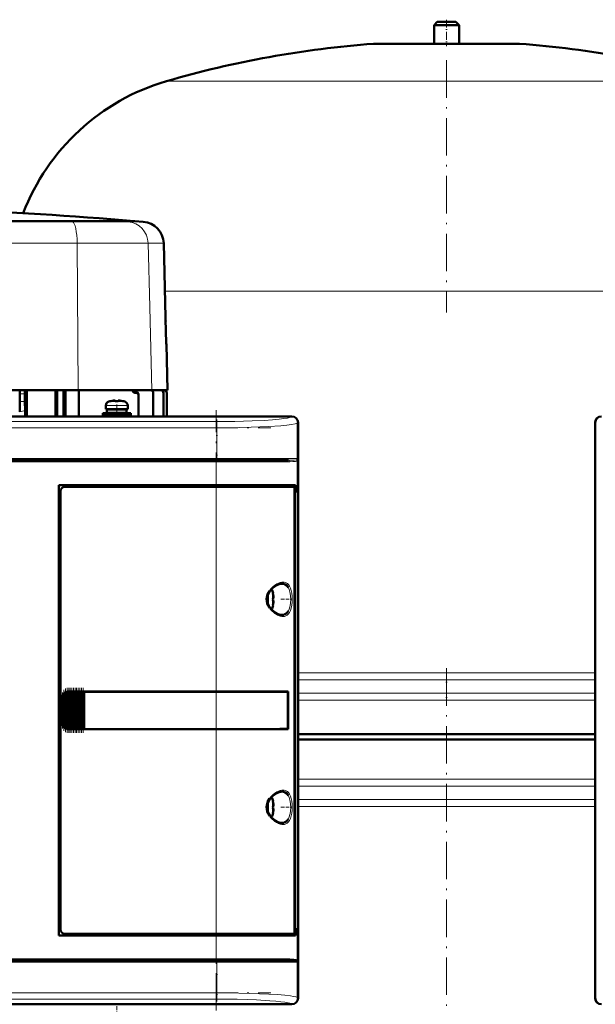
# Model space of a CAD drawing. Extents: x -1351 to 1763, y -1300 to 612.
# Tile 44 of 84: x -175 to 9, y 130 to 445. Entities that reach past the tile are written whole.
import ezdxf

# ---------------------------------------------------------------- set-up
doc = ezdxf.new("R2010")
doc.units = 0
doc.linetypes.add('DASHDOT', pattern=[18.5, 12, -3, 0.5, -3])

msp = doc.modelspace()

# ---------------------------------------------------------------- linework, layer by layer
at = {"color": 7, "lineweight": 50}
for p, q in [((-41.4, 444.23), (-42.4, 443.23)), ((-41.4, 444.23), (-35.4, 444.23)), ((-34.4, 443.23), (-35.4, 444.23)), ((-42.4, 443.23), (-34.4, 443.23)), ((-42.4, 443.23), (-42.4, 437.23)), ((-34.4, 437.23), (-34.4, 443.23)), ((-61.4, 437.23), (-38.4, 437.23)), ((-42.4, 437.23), (-61.4, 437.23)), ((-38.4, 437.23), (-15.4, 437.23)), ((-15.4, 437.23), (-34.4, 437.23)), ((-145.65, 380.46), (-198.41, 380.46)), ((-158.73, 380.45), (-198.39, 380.45)), ((-142.85, 380.45), (-158.73, 380.45)), ((-138.29, 380.46), (-145.65, 380.46)), ((-138.14, 380.45), (-142.85, 380.45)), ((-138.29, 380.46), (-138.14, 380.45)), ((-138.14, 380.45), (-135.42, 380.26)), ((-128.89, 373.46), (-128.26, 349.66)), ((-128.04, 341.08), (-127.66, 326.48)), ((-185.37, 326.48), (-174.86, 326.48)), ((-174.86, 326.48), (-174.86, 326.48)), ((-174.86, 326.48), (-173.27, 326.48)), ((-174.86, 326.48), (-174.85, 326.48)), ((-174.85, 326.48), (-173.28, 326.48)), ((-174.85, 326.48), (-174.85, 325.32)), ((-173.28, 326.48), (-173.28, 325.32)), ((-173.27, 326.48), (-173.28, 326.48)), ((-173.27, 326.48), (-173.27, 326.48)), ((-173.27, 326.48), (-156.28, 326.48)), ((-172.64, 318.08), (-172.64, 326.48)), ((-163.45, 318.08), (-163.45, 326.48)), ((-162.91, 318.08), (-162.91, 326.48)), ((-160.91, 326.48), (-160.91, 318.08)), ((-160.27, 326.48), (-160.27, 318.08)), ((-156.28, 326.48), (-132.66, 326.48)), ((-156.05, 318.08), (-156.05, 326.48)), ((-138.07, 325.65), (-138, 325.65)), ((-136.91, 324.66), (-136.91, 324.94)), ((-136.91, 318.08), (-136.91, 324.66)), ((-132.66, 326.48), (-127.66, 326.48)), ((-132.24, 325.52), (-132.24, 325.74)), ((-132.24, 318.08), (-132.24, 325.52)), ((-128.97, 325.67), (-128.97, 325.55)), ((-128.97, 318.08), (-128.97, 325.55)), ((-127.91, 325.61), (-127.91, 325.61)), ((-127.91, 318.08), (-127.91, 325.61)), ((-174.88, 322.82), (-174.94, 319.53)), ((-173.26, 322.82), (-173.2, 319.95)), ((-147.4, 321.56), (-147.4, 320.43)), ((-145.82, 322.96), (-145.83, 322.97)), ((-144.4, 322.96), (-144.4, 323.11)), ((-143.4, 322.96), (-143.4, 323.11)), ((-141.97, 322.97), (-141.98, 322.96)), ((-140.4, 321.56), (-140.4, 320.43)), ((-87.92, 318.05), (-308.88, 318.05)), ((-194.75, 318.08), (-100.05, 318.08)), ((-148.4, 319.13), (-143.9, 319.13)), ((-148.4, 319.13), (-148.4, 318.33)), ((-148.4, 318.33), (-143.9, 318.33)), ((-143.9, 320.43), (-147.4, 320.43)), ((-147.05, 320.33), (-143.9, 320.33)), ((-147.05, 319.23), (-147.05, 320.33)), ((-147.05, 319.23), (-143.9, 319.23)), ((-145.9, 320.33), (-145.9, 320.43)), ((-145.9, 319.13), (-145.9, 319.23)), ((-145.9, 318.08), (-145.9, 318.33)), ((-143.9, 320.43), (-140.4, 320.43)), ((-140.75, 320.33), (-143.9, 320.33)), ((-140.75, 319.23), (-143.9, 319.23)), ((-139.4, 319.13), (-143.9, 319.13)), ((-139.4, 318.33), (-143.9, 318.33)), ((-141.9, 320.43), (-141.9, 320.33)), ((-141.9, 319.23), (-141.9, 319.13)), ((-141.9, 318.33), (-141.9, 318.08)), ((-140.75, 320.33), (-140.75, 319.23)), ((-139.4, 319.13), (-139.4, 318.33)), ((-100.05, 318.08), (-100.04, 318.05)), ((-100.05, 318.07), (-95.75, 318.07)), ((-95.75, 318.08), (-87.9, 318.08)), ((-95.75, 318.05), (-95.75, 318.08)), ((-85.93, 132.1), (-85.93, 316.05)), ((-85.9, 316.08), (-85.9, 308.23)), ((9.1, 308.23), (9.1, 316.08)), ((9.13, 316.05), (9.13, 132.1)), ((-85.9, 308.23), (-85.93, 308.22)), ((-85.9, 308.23), (-85.9, 303.93)), ((9.13, 308.22), (9.1, 308.23)), ((9.11, 303.93), (9.11, 308.23)), ((-284.69, 304.08), (-112.1, 304.08)), ((-112.1, 304.08), (-88.98, 304.08)), ((-85.93, 303.93), (-85.9, 303.93)), ((-85.9, 303.93), (-85.9, 230.23)), ((9.1, 228.23), (9.1, 303.93)), ((9.1, 303.93), (9.13, 303.93)), ((-162.4, 152.08), (-162.4, 296.08)), ((-162.4, 296.08), (-112.1, 296.08)), ((-86.69, 296.08), (-112.1, 296.08)), ((-87, 296.08), (-87, 295.58)), ((-86.69, 293.78), (-86.69, 296.08)), ((-161.9, 294.08), (-161.9, 154.07)), ((-112.1, 295.58), (-160.4, 295.58)), ((-112.1, 295.58), (-87.35, 295.58)), ((-87, 295.58), (-87.34, 295.58)), ((-87.06, 153.54), (-87.06, 294.61)), ((-87.06, 293.78), (-86.69, 293.78)), ((-87.06, 293.74), (-86.93, 293.74)), ((-86.69, 293.78), (-86.93, 293.74)), ((-86.93, 293.74), (-86.93, 154.41)), ((-93.93, 261.5), (-93.92, 261.51)), ((-93.78, 260.08), (-93.93, 260.08)), ((-93.78, 259.08), (-93.93, 259.08)), ((-93.92, 257.65), (-93.93, 257.65)), ((-160.38, 229.78), (-160.22, 229.87)), ((-160.01, 218.19), (-160.01, 229.97)), ((-159.87, 230), (-159.71, 230.04)), ((-159.5, 230.07), (-159.36, 230.08)), ((-159.5, 218.08), (-159.5, 230.07)), ((-159.33, 230.08), (-159.39, 230.08)), ((-159.33, 230.08), (-159.36, 230.08)), ((-159.33, 230.08), (-159.2, 230.08)), ((-158.99, 230.08), (-159.2, 230.08)), ((-158.99, 218.08), (-158.99, 230.08)), ((-158.85, 230.08), (-158.99, 230.08)), ((-158.85, 230.08), (-158.77, 230.08)), ((-158.77, 230.08), (-158.69, 230.08)), ((-158.48, 230.08), (-158.69, 230.08)), ((-158.48, 218.08), (-158.48, 230.08)), ((-158.34, 230.08), (-158.48, 230.08)), ((-158.34, 230.08), (-158.26, 230.08)), ((-158.26, 230.08), (-158.18, 230.08)), ((-157.97, 230.08), (-158.18, 230.08)), ((-157.97, 218.08), (-157.97, 230.08)), ((-157.83, 230.08), (-157.97, 230.08)), ((-157.83, 230.08), (-157.75, 230.08)), ((-157.75, 230.08), (-157.67, 230.08)), ((-157.46, 230.08), (-157.67, 230.08)), ((-157.46, 218.08), (-157.46, 230.08)), ((-157.32, 230.08), (-157.46, 230.08)), ((-157.32, 230.08), (-157.24, 230.08)), ((-157.24, 230.08), (-157.16, 230.08)), ((-156.95, 230.08), (-157.16, 230.08)), ((-156.95, 218.08), (-156.95, 230.08)), ((-156.81, 230.08), (-156.95, 230.08)), ((-156.81, 230.08), (-156.73, 230.08)), ((-156.73, 230.08), (-156.65, 230.08)), ((-156.44, 230.08), (-156.65, 230.08)), ((-156.44, 218.08), (-156.44, 230.08)), ((-156.3, 230.08), (-156.44, 230.08)), ((-156.3, 230.08), (-156.22, 230.08)), ((-156.22, 230.08), (-156.14, 230.08)), ((-155.93, 230.08), (-156.14, 230.08)), ((-155.93, 218.08), (-155.93, 230.08)), ((-155.79, 230.08), (-155.93, 230.08)), ((-155.79, 230.08), (-155.71, 230.08)), ((-155.71, 230.08), (-155.63, 230.08)), ((-155.42, 230.08), (-155.63, 230.08)), ((-155.42, 218.08), (-155.42, 230.08)), ((-155.28, 230.08), (-155.42, 230.08)), ((-155.28, 230.08), (-155.2, 230.08)), ((-155.2, 230.08), (-155.12, 230.08)), ((-154.91, 230.08), (-155.12, 230.08)), ((-154.91, 218.08), (-154.91, 230.08)), ((-154.77, 230.08), (-154.91, 230.08)), ((-154.77, 230.08), (-154.69, 230.08)), ((-154.69, 230.08), (-154.61, 230.08)), ((-154.44, 230.08), (-154.61, 230.08)), ((-154.44, 230.08), (-154.44, 218.08)), ((-154.4, 230.08), (-154.44, 230.08)), ((-154.4, 230.08), (-112.1, 230.08)), ((-154.37, 230.05), (-154.4, 230.08)), ((-154.37, 230.05), (-112.1, 230.05)), ((-154.37, 218.1), (-154.37, 230.05)), ((-154.37, 230.05), (-112.1, 230.05)), ((-89.11, 230.08), (-112.1, 230.08)), ((-110.13, 230.05), (-112.1, 230.05)), ((-110.15, 230.05), (-112.1, 230.05)), ((-105.73, 230.05), (-110.15, 230.05)), ((-103.04, 230.05), (-105.73, 230.05)), ((-95.45, 230.04), (-102.38, 230.05)), ((-89.11, 230.08), (-89.43, 230.02)), ((-89.18, 218.13), (-89.18, 230.02)), ((-89.11, 230.08), (-89.11, 218.08)), ((-85.9, 230.23), (-85.93, 230.22)), ((-85.9, 230.23), (-85.9, 225.93)), ((-161.4, 220.08), (-161.4, 228.08)), ((-161.03, 218.98), (-161.03, 229.17)), ((-160.89, 229.34), (-160.73, 229.5)), ((-160.52, 218.45), (-160.52, 229.7)), ((9.13, 228.22), (9.1, 228.23)), ((9.11, 223.93), (9.11, 228.23)), ((-85.93, 225.93), (-85.9, 225.93)), ((-85.9, 225.93), (-85.9, 144.23)), ((9.1, 144.23), (9.1, 223.93)), ((9.1, 223.93), (9.13, 223.93)), ((-160.73, 218.65), (-160.89, 218.81)), ((-160.22, 218.29), (-160.38, 218.37)), ((-159.71, 218.11), (-159.87, 218.15)), ((-159.36, 218.08), (-159.5, 218.08)), ((-159.33, 218.08), (-159.39, 218.08)), ((-159.36, 218.08), (-159.33, 218.08)), ((-159.33, 218.08), (-159.2, 218.08)), ((-158.99, 218.08), (-159.2, 218.08)), ((-158.85, 218.08), (-158.99, 218.08)), ((-158.85, 218.08), (-158.77, 218.08)), ((-158.77, 218.08), (-158.69, 218.08)), ((-158.48, 218.08), (-158.69, 218.08)), ((-158.34, 218.08), (-158.48, 218.08)), ((-158.34, 218.08), (-158.26, 218.08)), ((-158.26, 218.08), (-158.18, 218.08)), ((-157.97, 218.08), (-158.18, 218.08)), ((-157.83, 218.08), (-157.97, 218.08)), ((-157.83, 218.08), (-157.75, 218.08)), ((-157.75, 218.08), (-157.67, 218.08)), ((-157.46, 218.08), (-157.67, 218.08)), ((-157.32, 218.08), (-157.46, 218.08)), ((-157.32, 218.08), (-157.24, 218.08)), ((-157.24, 218.08), (-157.16, 218.08)), ((-156.95, 218.08), (-157.16, 218.08)), ((-156.81, 218.08), (-156.95, 218.08)), ((-156.81, 218.08), (-156.73, 218.08)), ((-156.73, 218.08), (-156.65, 218.08)), ((-156.44, 218.08), (-156.65, 218.08)), ((-156.3, 218.08), (-156.44, 218.08)), ((-156.3, 218.08), (-156.22, 218.08)), ((-156.22, 218.08), (-156.14, 218.08)), ((-155.93, 218.08), (-156.14, 218.08)), ((-155.79, 218.08), (-155.93, 218.08)), ((-155.79, 218.08), (-155.71, 218.08)), ((-155.71, 218.08), (-155.63, 218.08)), ((-155.42, 218.08), (-155.63, 218.08)), ((-155.28, 218.08), (-155.42, 218.08)), ((-155.28, 218.08), (-155.2, 218.08)), ((-155.2, 218.08), (-155.12, 218.08)), ((-154.91, 218.08), (-155.12, 218.08)), ((-154.77, 218.08), (-154.91, 218.08)), ((-154.77, 218.08), (-154.69, 218.08)), ((-154.69, 218.08), (-154.61, 218.08)), ((-154.44, 218.08), (-154.61, 218.08)), ((-154.44, 218.08), (-154.4, 218.08)), ((-154.4, 218.08), (-154.37, 218.1)), ((-112.1, 218.08), (-154.4, 218.08)), ((-154.37, 218.1), (-112.1, 218.1)), ((-112.1, 218.1), (-110.13, 218.1)), ((-89.11, 218.08), (-112.1, 218.08)), ((-110.15, 218.1), (-106.37, 218.1)), ((-105.73, 218.1), (-103.04, 218.1)), ((-103.04, 218.1), (-102.87, 218.1)), ((-89.11, 218.08), (-89.43, 218.13)), ((-85.9, 216.42), (-38.4, 216.42)), ((-38.4, 214.73), (-85.9, 214.73)), ((-38.4, 216.42), (9.1, 216.42)), ((9.1, 214.73), (-38.4, 214.73)), ((-93.93, 195), (-93.92, 195.01)), ((-93.78, 193.58), (-93.93, 193.58)), ((-93.78, 192.58), (-93.93, 192.58)), ((-93.92, 191.15), (-93.93, 191.15)), ((-87.06, 154.41), (-86.93, 154.41)), ((-86.69, 154.38), (-87.06, 154.38)), ((-86.93, 154.41), (-86.69, 154.38)), ((-86.69, 152.08), (-86.69, 154.38)), ((-112.1, 152.08), (-162.4, 152.08)), ((-160.4, 152.58), (-112.1, 152.58)), ((-87.35, 152.58), (-112.1, 152.58)), ((-112.1, 152.08), (-86.69, 152.08)), ((-87.34, 152.58), (-87, 152.58)), ((-87, 152.58), (-87, 152.08)), ((-112.1, 144.08), (-284.69, 144.08)), ((-88.98, 144.08), (-112.1, 144.08)), ((-85.9, 144.23), (-85.93, 144.22)), ((-85.9, 144.23), (-85.9, 139.93)), ((9.13, 144.22), (9.1, 144.23)), ((9.11, 139.93), (9.11, 144.23)), ((-85.93, 139.93), (-85.9, 139.93)), ((-85.9, 139.93), (-85.9, 132.08)), ((9.1, 132.08), (9.1, 139.93)), ((9.1, 139.93), (9.13, 139.93)), ((-87.92, 130.1), (-308.88, 130.1)), ((-100.05, 130.08), (-194.75, 130.08)), ((-100.04, 130.1), (-100.05, 130.08)), ((-95.75, 130.08), (-100.05, 130.08)), ((-95.75, 130.08), (-95.75, 130.1)), ((-87.9, 130.08), (-95.75, 130.08))]:
    msp.add_line(p, q, dxfattribs=at)
at = {"color": 7, "linetype": 'DASHDOT', "lineweight": 18, "ltscale": 0.210416}
msp.add_line((-38.4, 444.93), (-38.4, 436.51), dxfattribs=at)
at = {"color": 7, "lineweight": 18}
for p, q in [((-38.4, 437.21), (-61.76, 437.21)), ((-15.03, 437.21), (-38.4, 437.21)), ((-38.4, 425.27), (-128, 425.27)), ((51.2, 425.27), (-38.4, 425.27)), ((-238.72, 380.26), (-158.09, 380.26)), ((-158.73, 380.45), (-158.09, 380.26)), ((-158.09, 380.26), (-140.2, 380.26)), ((-142.85, 380.45), (-140.2, 380.26)), ((-140.2, 380.26), (-135.42, 380.26)), ((-240.25, 373.46), (-156.57, 373.46)), ((-156.57, 373.46), (-156.28, 326.48)), ((-156.57, 373.46), (-133.85, 373.46)), ((-133.85, 373.46), (-128.89, 373.46)), ((-133.85, 373.46), (-133.33, 352.99)), ((-38.4, 358.07), (-128.48, 358.07)), ((51.67, 358.07), (-38.4, 358.07)), ((-133.33, 352.99), (-132.66, 326.48)), ((-174.85, 325.32), (-173.28, 325.32)), ((-138.62, 325.95), (-137.41, 325.95)), ((-174.88, 322.82), (-173.26, 322.82)), ((-147.4, 321.56), (-143.93, 321.56)), ((-146.47, 322.8), (-143.92, 322.8)), ((-143.93, 321.56), (-143.9, 321.56)), ((-143.92, 322.8), (-143.9, 322.8)), ((-143.9, 322.8), (-141.33, 322.8)), ((-143.9, 321.56), (-140.4, 321.56)), ((-87.99, 317.98), (-87.92, 318.05)), ((-284.87, 316.42), (-111.93, 316.42)), ((-111.93, 316.42), (-111.93, 314.43)), ((-85.93, 316.05), (-85.99, 315.99)), ((-85.99, 315.99), (-85.99, 304.58)), ((9.19, 315.99), (9.13, 316.05)), ((-111.93, 314.43), (-284.87, 314.43)), ((-111.93, 314.43), (-111.93, 304.58)), ((-284.87, 304.58), (-111.93, 304.58)), ((-112.1, 303.58), (-284.69, 303.58)), ((-112.1, 304.08), (-112.1, 303.58)), ((-112.1, 296.08), (-112.1, 303.58)), ((-112.1, 303.58), (-88.53, 303.58)), ((-94.21, 304.58), (-111.93, 304.58)), ((-111.93, 304.08), (-111.93, 304.58)), ((-85.99, 304.58), (-94.21, 304.58)), ((-86.16, 144.06), (-86.16, 304.1)), ((-112.1, 296.08), (-112.1, 295.58)), ((-112.1, 230.08), (-112.1, 295.58)), ((-91.13, 264.58), (-91.09, 264.58)), ((-95.33, 261.44), (-95.33, 259.61)), ((-94.08, 262.15), (-94.08, 259.6)), ((-89.04, 263.35), (-89, 263.27)), ((-95.33, 259.61), (-95.33, 259.58)), ((-95.33, 259.58), (-95.33, 257.71)), ((-94.08, 259.6), (-94.08, 259.58)), ((-94.08, 259.58), (-94.08, 257.01)), ((-89, 255.88), (-89.04, 255.82)), ((-91.08, 254.58), (-91.13, 254.58)), ((-85.9, 236.11), (-38.4, 236.11)), ((-38.4, 233.83), (-85.9, 233.83)), ((-38.4, 236.11), (9.1, 236.11)), ((9.1, 233.83), (-38.4, 233.83)), ((-160.22, 229.87), (-160.22, 218.29)), ((-159.87, 218.15), (-159.87, 230)), ((-159.71, 230.04), (-159.71, 218.11)), ((-159.36, 230.08), (-159.36, 218.08)), ((-159.2, 218.08), (-159.2, 230.08)), ((-158.85, 230.08), (-158.85, 218.08)), ((-158.69, 230.08), (-158.69, 218.08)), ((-158.34, 230.08), (-158.34, 218.08)), ((-158.18, 230.08), (-158.18, 218.08)), ((-157.83, 230.08), (-157.83, 218.08)), ((-157.67, 230.08), (-157.67, 218.08)), ((-157.32, 230.08), (-157.32, 218.08)), ((-157.16, 218.08), (-157.16, 230.08)), ((-156.81, 230.08), (-156.81, 218.08)), ((-156.65, 230.08), (-156.65, 218.08)), ((-156.3, 230.08), (-156.3, 218.08)), ((-156.14, 230.08), (-156.14, 218.08)), ((-155.79, 230.08), (-155.79, 218.08)), ((-155.63, 218.08), (-155.63, 230.08)), ((-155.28, 230.08), (-155.28, 218.08)), ((-155.12, 230.08), (-155.12, 218.08)), ((-154.77, 218.08), (-154.77, 230.08)), ((-154.61, 230.08), (-154.61, 218.08)), ((-112.1, 230.05), (-112.1, 230.08)), ((-112.1, 230.05), (-112.1, 218.1)), ((-161.35, 228.08), (-161.4, 228.08)), ((-161.35, 228.08), (-161.35, 220.08)), ((-161.18, 219.28), (-161.18, 228.87)), ((-160.89, 229.34), (-160.89, 218.81)), ((-160.73, 218.65), (-160.73, 229.5)), ((-160.38, 218.37), (-160.38, 229.78)), ((-85.9, 229.62), (-38.4, 229.62)), ((-38.4, 227.35), (-85.9, 227.35)), ((-38.4, 229.62), (9.1, 229.62)), ((9.11, 227.35), (-38.4, 227.35)), ((-161.35, 220.08), (-161.4, 220.08)), ((-112.1, 218.08), (-112.1, 218.1)), ((-112.1, 152.58), (-112.1, 218.08)), ((-85.9, 202.11), (-38.4, 202.11)), ((-38.4, 202.11), (9.1, 202.11)), ((-85.9, 199.83), (-38.4, 199.83)), ((-38.4, 199.83), (9.1, 199.83)), ((-94.08, 195.65), (-94.08, 193.1)), ((-91.13, 198.08), (-91.09, 198.08)), ((-89.04, 196.85), (-89, 196.77)), ((-85.9, 195.62), (-38.4, 195.62)), ((-38.4, 195.62), (9.1, 195.62)), ((-95.33, 194.94), (-95.33, 193.11)), ((-95.33, 193.11), (-95.33, 193.08)), ((-95.33, 193.08), (-95.33, 191.21)), ((-94.08, 193.1), (-94.08, 193.08)), ((-94.08, 193.08), (-94.08, 190.51)), ((-38.4, 193.35), (-85.9, 193.35)), ((9.1, 193.35), (-38.4, 193.35)), ((-89, 189.38), (-89.04, 189.32)), ((-91.08, 188.08), (-91.13, 188.08)), ((-112.1, 152.58), (-112.1, 152.08)), ((-112.1, 144.58), (-112.1, 152.08)), ((-111.93, 143.58), (-284.87, 143.58)), ((-284.69, 144.58), (-112.1, 144.58)), ((-88.53, 144.58), (-112.1, 144.58)), ((-112.1, 144.58), (-112.1, 144.08)), ((-111.93, 144.08), (-111.93, 143.58)), ((-111.93, 143.58), (-111.93, 133.72)), ((-111.93, 143.58), (-85.99, 143.58)), ((-85.99, 143.58), (-85.99, 132.16)), ((-284.87, 133.72), (-111.93, 133.72)), ((-111.93, 133.72), (-111.93, 131.73)), ((-111.93, 131.73), (-284.87, 131.73)), ((-87.92, 130.1), (-87.99, 130.17)), ((-85.99, 132.16), (-85.93, 132.1)), ((9.13, 132.1), (9.19, 132.16))]:
    msp.add_line(p, q, dxfattribs=at)
at = {"color": 7, "linetype": 'DASHDOT', "lineweight": 18}
for p, q in [((-38.4, 431.99), (-38.4, 351.35)), ((-112.1, 128.05), (-112.1, 320.1)), ((-302.16, 314.43), (-94.63, 314.43)), ((-94.63, 304.58), (-302.16, 304.58)), ((-301.95, 303.58), (-94.84, 303.58)), ((-38.4, 237.56), (-38.4, -16.11)), ((-302.16, 143.58), (-94.63, 143.58)), ((-94.84, 144.58), (-301.95, 144.58)), ((-302.16, 133.72), (-94.63, 133.72))]:
    msp.add_line(p, q, dxfattribs=at)
at = {"color": 7, "linetype": 'DASHDOT', "lineweight": 18, "ltscale": 0.006739}
msp.add_line((-128.29, 345.38), (-128.02, 345.38), dxfattribs=at)
at = {"color": 7, "linetype": 'DASHDOT', "lineweight": 18, "ltscale": 0.000782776}
msp.add_line((-144.9, 323.1), (-144.9, 323.14), dxfattribs=at)
at = {"color": 7, "linetype": 'DASHDOT', "lineweight": 18, "ltscale": 0.104372}
msp.add_line((-143.9, 321.9), (-143.9, 317.73), dxfattribs=at)
at = {"color": 7, "linetype": 'DASHDOT', "lineweight": 18, "ltscale": 0.000926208}
msp.add_line((-142.9, 323.1), (-142.9, 323.14), dxfattribs=at)
at = {"color": 7, "linetype": 'DASHDOT', "lineweight": 18, "ltscale": 0.342406}
msp.add_line((-111.93, 317.13), (-111.93, 303.43), dxfattribs=at)
at = {"color": 7, "linetype": 'DASHDOT', "lineweight": 18, "ltscale": 0.00094223}
for p, q in [((-93.78, 260.58), (-93.74, 260.58)), ((-93.78, 194.08), (-93.74, 194.08))]:
    msp.add_line(p, q, dxfattribs=at)
at = {"color": 7, "linetype": 'DASHDOT', "lineweight": 18, "ltscale": 0.000793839}
for p, q in [((-93.78, 258.58), (-93.75, 258.58)), ((-93.78, 192.08), (-93.75, 192.08))]:
    msp.add_line(p, q, dxfattribs=at)
at = {"color": 7, "linetype": 'DASHDOT', "lineweight": 18, "ltscale": 0.08656}
for p, q in [((-91.41, 259.58), (-87.95, 259.58)), ((-91.41, 193.08), (-87.95, 193.08))]:
    msp.add_line(p, q, dxfattribs=at)
at = {"color": 7, "linetype": 'DASHDOT', "lineweight": 18, "ltscale": 0.262921}
msp.add_line((-38.4, 236.99), (-38.4, 226.47), dxfattribs=at)
at = {"color": 7, "linetype": 'DASHDOT', "lineweight": 18, "ltscale": 0.325662}
msp.add_line((-160.8, 217.56), (-160.8, 230.59), dxfattribs=at)
at = {"color": 7, "linetype": 'DASHDOT', "lineweight": 18, "ltscale": 0.347391}
msp.add_line((-160.29, 217.13), (-160.29, 231.02), dxfattribs=at)
at = {"color": 7, "linetype": 'DASHDOT', "lineweight": 18, "ltscale": 0.357764}
msp.add_line((-159.78, 216.92), (-159.78, 231.23), dxfattribs=at)
at = {"color": 7, "linetype": 'DASHDOT', "lineweight": 18, "ltscale": 0.360001}
for p, q in [((-159.27, 216.88), (-159.27, 231.28)), ((-158.76, 216.88), (-158.76, 231.28)), ((-158.25, 216.88), (-158.25, 231.28)), ((-157.74, 216.88), (-157.74, 231.28)), ((-157.23, 216.88), (-157.23, 231.28)), ((-156.72, 216.88), (-156.72, 231.28)), ((-156.21, 216.88), (-156.21, 231.28)), ((-155.7, 216.88), (-155.7, 231.28)), ((-155.19, 216.88), (-155.19, 231.28)), ((-154.69, 216.88), (-154.69, 231.28))]:
    msp.add_line(p, q, dxfattribs=at)
at = {"color": 7, "linetype": 'DASHDOT', "lineweight": 18, "ltscale": 0.28763}
msp.add_line((-161.25, 218.32), (-161.25, 229.83), dxfattribs=at)
at = {"color": 7, "linetype": 'DASHDOT', "lineweight": 18, "ltscale": 0.34239}
msp.add_line((-111.93, 144.72), (-111.93, 131.02), dxfattribs=at)
at = {"color": 7, "linetype": 'DASHDOT', "lineweight": 18, "ltscale": 0.104369}
msp.add_line((-143.9, 126.25), (-143.9, 130.42), dxfattribs=at)
at = {"color": 7, "lineweight": 50}
for points in [[(-138.62, 325.95), (-138.82, 326.21), (-139.1, 326.41), (-139.26, 326.48)], [(-138.62, 325.95), (-138.49, 325.79), (-138.3, 325.69), (-138.07, 325.65)], [(-144.4, 323.11), (-144.4, 323.11), (-144.4, 323.11), (-144.41, 323.12), (-144.43, 323.12), (-144.48, 323.13), (-144.62, 323.13), (-144.9, 323.11)], [(-144.4, 323.11), (-144.4, 323.11), (-144.4, 323.11), (-144.41, 323.12), (-144.45, 323.13)], [(-143.4, 323.11), (-143.4, 323.11), (-143.39, 323.11), (-143.39, 323.12), (-143.37, 323.12), (-143.31, 323.13), (-142.9, 323.11)], [(-87.06, 294.61), (-87.09, 295.05), (-87.18, 295.4), (-87.26, 295.54), (-87.3, 295.57), (-87.35, 295.58)], [(-94.8, 262.3), (-94.2, 262.99), (-93.46, 263.64), (-92.7, 264.12), (-92, 264.42), (-91.42, 264.56), (-91.13, 264.58)], [(-91.09, 264.58), (-90.53, 264.51), (-90.01, 264.31), (-89.55, 263.98), (-89.28, 263.69), (-89.04, 263.35)], [(-95.06, 256.81), (-95.47, 257.52), (-95.77, 258.26), (-95.94, 259.02), (-95.97, 259.59), (-95.93, 260.15), (-95.82, 260.72), (-95.64, 261.27), (-95.38, 261.82), (-95.06, 262.34)], [(-94.8, 256.85), (-95.25, 257.55), (-95.54, 258.22), (-95.73, 258.96), (-95.78, 259.7), (-95.69, 260.43), (-95.44, 261.2), (-95.03, 261.96), (-94.8, 262.3)], [(-93.78, 260.58), (-93.75, 260.25), (-93.76, 260.13), (-93.76, 260.09), (-93.77, 260.08), (-93.77, 260.08), (-93.77, 260.08), (-93.78, 260.08)], [(-93.76, 260.29), (-93.76, 260.11), (-93.77, 260.09), (-93.77, 260.08), (-93.77, 260.08), (-93.77, 260.08), (-93.78, 260.08)], [(-93.76, 258.86), (-93.76, 259.01), (-93.76, 259.06), (-93.77, 259.07), (-93.77, 259.07), (-93.78, 259.08), (-93.78, 259.08)], [(-93.78, 258.58), (-93.76, 258.77), (-93.76, 259.01), (-93.76, 259.06), (-93.77, 259.07), (-93.77, 259.08), (-93.78, 259.08), (-93.78, 259.08)], [(-91.13, 254.58), (-91.68, 254.64), (-92.31, 254.84), (-93.01, 255.21), (-93.76, 255.75), (-94.47, 256.45), (-94.8, 256.85)], [(-89.04, 255.82), (-89.36, 255.37), (-89.73, 255.02), (-90.15, 254.78), (-90.48, 254.66), (-91.08, 254.58)], [(-89.18, 230.02), (-99.87, 230.05), (-110.13, 230.05)], [(-110.13, 218.1), (-91.77, 218.12), (-89.18, 218.13)], [(-95.06, 190.31), (-95.47, 191.02), (-95.77, 191.76), (-95.94, 192.52), (-95.97, 193.09), (-95.93, 193.65), (-95.82, 194.22), (-95.64, 194.77), (-95.38, 195.32), (-95.06, 195.84)], [(-94.8, 190.35), (-95.25, 191.05), (-95.54, 191.72), (-95.73, 192.46), (-95.78, 193.2), (-95.69, 193.93), (-95.44, 194.7), (-95.03, 195.46), (-94.8, 195.8)], [(-94.8, 195.8), (-94.2, 196.49), (-93.46, 197.14), (-92.7, 197.62), (-92, 197.92), (-91.42, 198.06), (-91.13, 198.08)], [(-91.09, 198.08), (-90.53, 198.01), (-90.01, 197.81), (-89.55, 197.48), (-89.28, 197.19), (-89.04, 196.85)], [(-93.78, 194.08), (-93.75, 193.75), (-93.76, 193.63), (-93.76, 193.59), (-93.77, 193.58), (-93.77, 193.58), (-93.77, 193.58), (-93.78, 193.58)], [(-93.76, 193.79), (-93.76, 193.61), (-93.77, 193.59), (-93.77, 193.58), (-93.77, 193.58), (-93.77, 193.58), (-93.78, 193.58)], [(-93.76, 192.36), (-93.76, 192.51), (-93.76, 192.56), (-93.77, 192.57), (-93.77, 192.57), (-93.78, 192.58), (-93.78, 192.58)], [(-93.78, 192.08), (-93.76, 192.27), (-93.76, 192.51), (-93.76, 192.56), (-93.77, 192.57), (-93.77, 192.58), (-93.78, 192.58), (-93.78, 192.58)], [(-91.13, 188.08), (-91.68, 188.14), (-92.31, 188.34), (-93.01, 188.71), (-93.76, 189.25), (-94.47, 189.95), (-94.8, 190.35)], [(-89.04, 189.32), (-89.36, 188.87), (-89.73, 188.52), (-90.15, 188.28), (-90.48, 188.16), (-91.08, 188.08)], [(-87.35, 152.58), (-87.29, 152.59), (-87.25, 152.62), (-87.19, 152.73), (-87.1, 153.05), (-87.06, 153.54)], [(-88.98, 144.08), (-87.52, 144.05), (-86.73, 143.99), (-86.54, 143.95), (-86.23, 143.82)]]:
    msp.add_lwpolyline(points, dxfattribs=at)
at = {"color": 7, "lineweight": 18}
for points in [[(-111.93, 316.42), (-106.15, 316.47), (-100.64, 316.62), (-96.7, 316.8), (-94.1, 316.98), (-91.91, 317.18), (-90.42, 317.36), (-89.28, 317.55), (-88.61, 317.71), (-88.16, 317.87), (-87.99, 317.98)], [(-85.99, 315.99), (-86.17, 315.88), (-86.47, 315.77), (-86.88, 315.66), (-88.03, 315.45), (-89.55, 315.25), (-91.41, 315.08), (-95.41, 314.81), (-100.9, 314.59), (-104.48, 314.5), (-111.93, 314.43)], [(-86.23, 304.34), (-86.51, 304.22), (-87.13, 304.13), (-87.76, 304.1), (-88.98, 304.08)], [(-86.78, 303.7), (-87.25, 303.63), (-87.63, 303.6), (-88.53, 303.58)], [(-86.34, 303.87), (-86.46, 303.8), (-86.78, 303.7)], [(-95.06, 262.34), (-94.62, 262.91), (-94.11, 263.45), (-93.83, 263.7), (-93.05, 264.28), (-92.71, 264.48), (-92.16, 264.75)], [(-90.71, 265.08), (-90.39, 265.06), (-90.08, 264.99), (-89.68, 264.84), (-89.3, 264.6), (-88.97, 264.27), (-88.62, 263.78)], [(-89, 263.27), (-88.74, 262.72), (-88.49, 261.89), (-88.41, 261.51), (-88.29, 260.59), (-88.24, 259.58)], [(-88.62, 263.78), (-88.32, 263.14), (-88.09, 262.39), (-87.92, 261.53), (-87.81, 260.58), (-87.77, 259.62), (-87.81, 258.63), (-87.91, 257.68), (-88.08, 256.8), (-88.32, 256.02), (-88.62, 255.37)], [(-88.24, 259.58), (-88.31, 258.36), (-88.42, 257.59), (-88.5, 257.22), (-88.72, 256.48), (-89, 255.88)], [(-88.62, 255.37), (-88.96, 254.89), (-89.35, 254.52), (-89.78, 254.26), (-90.24, 254.12), (-90.71, 254.08)], [(-90.71, 198.58), (-90.39, 198.56), (-90.08, 198.49), (-89.68, 198.34), (-89.3, 198.1), (-88.97, 197.77), (-88.62, 197.28)], [(-95.06, 195.84), (-94.62, 196.41), (-94.11, 196.95), (-93.83, 197.2), (-93.05, 197.78), (-92.71, 197.98), (-92.16, 198.25)], [(-89, 196.77), (-88.74, 196.22), (-88.49, 195.39), (-88.41, 195.01), (-88.29, 194.09), (-88.24, 193.08)], [(-88.62, 197.28), (-88.32, 196.63), (-88.09, 195.89), (-87.92, 195.03), (-87.81, 194.08), (-87.77, 193.12), (-87.81, 192.13), (-87.91, 191.18), (-88.08, 190.3), (-88.32, 189.52), (-88.62, 188.87)], [(-88.24, 193.08), (-88.31, 191.86), (-88.42, 191.09), (-88.5, 190.72), (-88.72, 189.98), (-89, 189.38)], [(-88.62, 188.87), (-88.96, 188.39), (-89.35, 188.02), (-89.78, 187.76), (-90.24, 187.62), (-90.71, 187.58)], [(-88.53, 144.58), (-87.63, 144.56), (-87.25, 144.53), (-86.78, 144.45)], [(-86.78, 144.45), (-86.55, 144.39), (-86.35, 144.28)], [(-111.93, 133.72), (-104.9, 133.66), (-101.51, 133.58), (-98.25, 133.47), (-95.21, 133.33), (-92.44, 133.16), (-90.17, 132.97), (-88.31, 132.75), (-87.33, 132.59), (-86.6, 132.43), (-86.12, 132.25), (-85.99, 132.16)], [(-87.99, 130.17), (-88.2, 130.31), (-88.57, 130.44), (-89.09, 130.57), (-90.1, 130.75), (-91.37, 130.92), (-93.05, 131.09), (-94.95, 131.24), (-99.19, 131.47), (-102.24, 131.59), (-105.41, 131.67), (-111.93, 131.73)]]:
    msp.add_lwpolyline(points, dxfattribs=at)
at = {"color": 7, "lineweight": 50}
for centre, radius, start, end in [((-38.4, 118.07), 320, 94.1872, 106.2602), ((-61.4, 432.23), 5, 90, 94.1872), ((-15.4, 432.23), 5, 85.8128, 90), ((-38.4, 118.07), 320, 73.7398, 85.8128), ((-108.4, 358.07), 70, 106.2602, 159.1074), ((-225, -568.69), 953.1, 84.78019, 88.40123), ((-135.88, 373.28), 7, 1.5, 86.1683), ((52.67, 350.08), 180.93, 180.1327, 180.5302), ((52.59, 350.08), 180.85, 180.1326, 180.5303), ((51.57, 350.08), 179.84, 180.5331, 181.499), ((51.57, 350.08), 179.84, 180.5331, 181.499), ((52.05, 350.1), 180.31, 181.5007, 182.4654), ((52.04, 350.1), 180.3, 181.5006, 182.4655), ((53.82, 350.18), 182.08, 182.4679, 182.864), ((53.78, 350.18), 182.04, 182.4678, 182.864), ((-301.16, 325.24), 126.3, 358.9006, 0.0348), ((-48.33, 325.24), 124.95, 179.9648, 181.1113), ((-137.91, 324.66), 1, 0.0556, 95.2047), ((-136.96, 326.18), 0.503, 206.4644, 228.4227), ((-138.07, 324.94), 1.17, 0.1312, 47.8341), ((-133.24, 325.52), 0.999, 359.9829, 73.7937), ((-133.29, 325.74), 1.05, 359.9816, 44.9154), ((-129.96, 325.55), 0.999, 359.9706, 67.3178), ((-129.97, 325.67), 1.01, 0.006, 52.788), ((-128.91, 325.61), 1, 0.0068, 60.1347), ((-128.91, 325.61), 1, 0.0081, 59.9123), ((-146.1, 321.56), 1.3, 106.6015, 180), ((-143.9, 314.18), 9, 102.3778, 106.6015), ((-143.9, 314.18), 8.99, 96.3897, 102.3492), ((-143.9, 314.18), 8.99, 96.3893, 102.3497), ((-144.46, 319.33), 3.8, 92.2846, 96.5812), ((-143.9, 313.07), 9.9, 89.9998, 92.8943), ((-143.9, 313.07), 9.9, 89.9998, 92.8943), ((-143.9, 313.06), 9.9, 87.106, 89.9999), ((-143.9, 313.06), 9.9, 87.106, 89.9999), ((-143.35, 319.09), 4.04, 83.5188, 86.8258), ((-143.9, 314.18), 8.99, 77.6503, 83.6107), ((-143.9, 314.18), 8.99, 77.6503, 83.6107), ((-143.9, 314.18), 9, 73.3984, 77.6222), ((-141.7, 321.56), 1.3, 0, 73.3984), ((-297.21, 317.5), 124.04, 0.2648, 1.1309), ((-87.9, 316.08), 2, 0.0019, 89.9981), ((-88.61, 302.34), 6.95, 281.3026, 283.4013), ((-95.33, 261.78), 1.3, 16.6015, 47.3449), ((-102.71, 259.58), 9, 12.3778, 16.6016), ((-102.71, 259.58), 8.99, 6.3893, 12.3497), ((-102.71, 259.58), 8.99, 6.3893, 12.3497), ((-103.82, 259.58), 9.9, 357.106, 2.8938), ((-103.82, 259.58), 9.9, 357.1058, 2.8956), ((-102.71, 259.58), 8.99, 347.6508, 353.6103), ((-102.71, 259.58), 8.99, 347.6503, 353.6107), ((-95.33, 257.38), 1.3, 312.6467, 343.3985), ((-102.71, 259.58), 9, 343.3984, 347.6222), ((-159.38, 228.31), 1.77, 110.7187, 118.3943), ((-159.27, 227.53), 2.55, 103.6061, 106.9099), ((-159.36, 228.36), 1.71, 94.6829, 101.9834), ((-159.24, 228.03), 2.11, 167.8165, 178.6973), ((-158.96, 227.96), 2.4, 157.7792, 167.7124), ((-159.26, 228.11), 2.06, 148.9704, 158.2673), ((-159.4, 227.95), 2.04, 136.9534, 143.1617), ((-159.36, 228.21), 1.89, 127.9225, 136.7729), ((-159.27, 227.71), 2.35, 118.0492, 122.0459), ((-159.26, 220.12), 2.09, 181.2163, 192.2146), ((-158.88, 220.22), 2.48, 192.5872, 202.1762), ((-159.26, 220.05), 2.06, 201.7327, 211.0296), ((-159.4, 220.21), 2.04, 216.8383, 223.0466), ((-159.36, 219.94), 1.89, 223.2271, 232.0775), ((-159.27, 220.44), 2.35, 237.9541, 241.9508), ((-159.38, 219.85), 1.77, 241.6057, 249.2813), ((-159.27, 220.63), 2.55, 253.0901, 256.3939), ((-159.36, 219.79), 1.71, 258.0166, 265.3171), ((-95.33, 195.28), 1.3, 16.6015, 47.3449), ((-102.71, 193.08), 9, 12.3778, 16.6016), ((-102.71, 193.08), 8.99, 6.3893, 12.3497), ((-102.71, 193.08), 8.99, 6.3893, 12.3497), ((-103.82, 193.08), 9.9, 357.106, 2.8938), ((-103.82, 193.08), 9.9, 357.1058, 2.8956), ((-102.71, 193.08), 8.99, 347.6508, 353.6103), ((-102.71, 193.08), 8.99, 347.6503, 353.6107), ((-95.33, 190.88), 1.3, 312.6467, 343.3985), ((-102.71, 193.08), 9, 343.3984, 347.6222), ((-88.61, 145.81), 6.95, 76.5988, 78.6976)]:
    msp.add_arc(centre, radius, start, end, dxfattribs=at)
at = {"color": 7, "lineweight": 18}
for centre, radius, start, end in [((-137.87, 326.87), 1.22, 272.6186, 298.3408), ((-200.39, 428), 111.42, 283.2014, 284.1238), ((-88.99, 303.64), 0.433, 41.3408, 89.3623), ((-89.06, 303.58), 0.527, 359.5047, 41.4709), ((-86.65, 304.3), 0.523, 305.573, 337.2571), ((-86.88, 305.23), 1.1, 305.9492, 323.6704), ((-86.66, 304.09), 0.492, 0.8497, 30.1599), ((-100.4, 309.54), 15.24, 339.0796, 341.0014), ((-90.51, 260.94), 4.15, 98.6386, 113.4614), ((-90.75, 262.6), 2.48, 89.2584, 98.9171), ((-91.31, 265.08), 0.598, 344.1695, 0.0866), ((-89.47, 260.63), 6.77, 214.3253, 230.1489), ((-89.45, 260.52), 6.7, 229.3786, 239.5375), ((-90.09, 259.33), 5.35, 239.0877, 247.246), ((-90.51, 258.21), 4.15, 246.5349, 261.3679), ((-90.75, 256.56), 2.48, 261.0814, 270.7341), ((-91.31, 254.08), 0.598, 359.9243, 15.8332), ((-90.51, 194.44), 4.15, 98.6386, 113.4614), ((-90.75, 196.1), 2.48, 89.2584, 98.9171), ((-91.31, 198.58), 0.598, 344.1695, 0.0866), ((-89.47, 194.13), 6.77, 214.3253, 230.1489), ((-89.45, 194.02), 6.7, 229.3786, 239.5375), ((-90.09, 192.83), 5.35, 239.0877, 247.246), ((-90.51, 191.71), 4.15, 246.5349, 261.3679), ((-90.75, 190.06), 2.48, 261.0814, 270.7341), ((-91.31, 187.58), 0.598, 359.9243, 15.8332), ((-88.99, 144.51), 0.433, 270.6333, 318.6759), ((-89.06, 144.57), 0.528, 318.5121, 0.4702), ((-86.6, 143.89), 0.471, 21.142, 56.6441), ((-86.66, 144.06), 0.492, 329.8595, 359.2108), ((-86.88, 142.92), 1.11, 36.3331, 54.0476), ((-100.4, 138.62), 15.24, 18.9986, 20.9204)]:
    msp.add_arc(centre, radius, start, end, dxfattribs=at)
for centre, major_axis, ratio, start_param, end_param in [((-158.2, 373.28), (0, -7), 0.234049, 1.596976, 3.074716), ((-140.66, 373.28), (0, -7), 0.972225, 1.596976, 3.074716), ((-87.99, 315.99), (1.41, -1.41), 0.995146, 0.787831, 2.353761), ((-91.13, 265.08), (0, -0.5), 0.82263, 6.282749, 7.519795), ((-91.13, 254.08), (0, -0.5), 0.822609, 1.904908, 3.141914), ((-91.13, 198.58), (0, -0.5), 0.82263, 6.282749, 7.519795), ((-91.13, 187.58), (0, -0.5), 0.822609, 1.904908, 3.141914), ((-87.99, 132.16), (-1.41, -1.41), 0.995146, 0.787832, 2.353762)]:
    msp.add_ellipse(centre, major_axis=major_axis, ratio=ratio, start_param=start_param, end_param=end_param, dxfattribs=at)
at = {"color": 7, "lineweight": 50}
for centre, major_axis, ratio, start_param, end_param in [((-138.45, 325.55), (1.14, 0.02), 0.880808, 0.39413, 1.154832), ((-87.93, 316.04), (1.42, 1.42), 0.995146, 5.50022, 7.06615), ((11.1, 316.08), (-1.41, -1.41), 0.999973, 3.927013, 5.497782), ((11.13, 316.04), (1.42, -1.42), 0.995146, 2.358627, 3.924558), ((-160.4, 294.07), (1.06, -1.06), 0.997265, 2.357564, 3.925621), ((-160.4, 294.07), (1.06, -1.06), 0.997265, 2.357564, 3.925621), ((-159.39, 228.08), (-2.01, 0), 0.996195, 4.712389, 6.283185), ((-159.39, 220.08), (2.01, 0), 0.996195, 3.141593, 4.712389), ((-160.4, 154.08), (1.06, 1.06), 0.997265, 2.357564, 3.925621), ((-160.4, 154.08), (1.06, 1.06), 0.997265, 2.357564, 3.925621), ((-87.93, 132.11), (1.42, -1.42), 0.995146, 5.50022, 7.06615), ((-87.9, 132.08), (1.41, 1.41), 0.999973, 3.926996, 5.497765), ((11.1, 132.08), (1.41, -1.41), 0.999973, 3.926996, 5.497765), ((11.13, 132.11), (1.42, 1.42), 0.995146, 2.358627, 3.924558)]:
    msp.add_ellipse(centre, major_axis=major_axis, ratio=ratio, start_param=start_param, end_param=end_param, dxfattribs=at)

doc.saveas('drawing.dxf')
